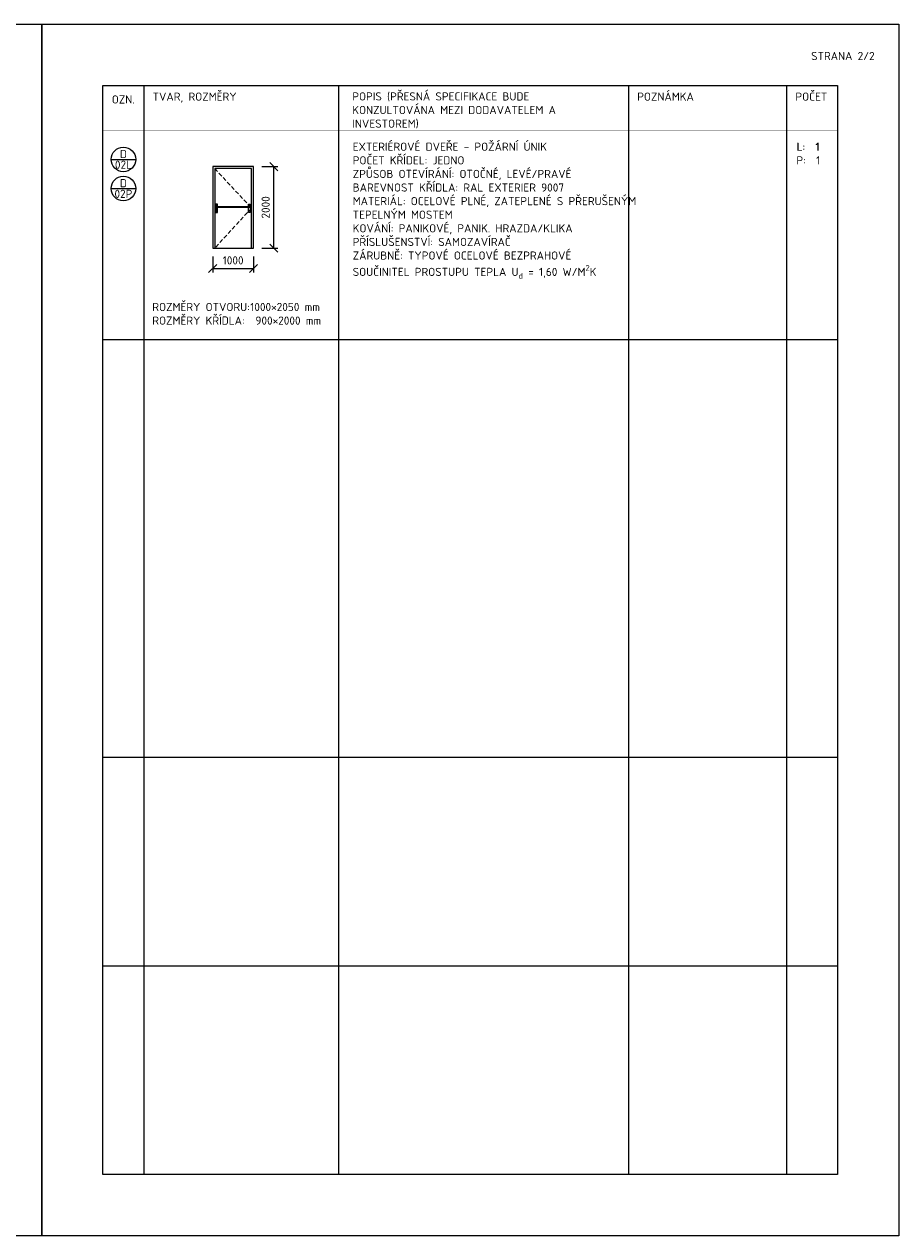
# Model space of a CAD drawing. Header units: millimetres. Extents: x 22658 to 106420, y -26060 to 5012.
# Tile 3 of 3: x 84992 to 106420, y -26060 to 3640. Entities that reach past the tile are written whole.
import ezdxf
from ezdxf.enums import TextEntityAlignment as Align

# ---------------------------------------------------------------- set-up
doc = ezdxf.new("R2010")
doc.units = ezdxf.units.MM
doc.header["$LTSCALE"] = 200
doc.linetypes.add('DASHED', pattern=[0.75, 0.5, -0.25])
doc.layers.get('Defpoints').update_dxf_attribs({"color": 253})
for name, color, linetype, lineweight in [('A99_N_kce-pod', 7, 'DASHED', 20), ('A99_N_kce-pohl', 7, 'Continuous', 20), ('A99_N_koty-100', 160, 'Continuous', 9), ('A99_N_leg-ram', 7, 'Continuous', 9), ('A99_N_leg-text', 7, 'Continuous', 9), ('A99_N_txt-popis-mist', 252, 'Continuous', 9), ('A99_N_znaceni', 160, 'Continuous', 9), ('A99_S_txt-popis-100', 240, 'Continuous', 9)]:
    doc.layers.add(name, color=color, linetype=linetype, lineweight=lineweight)
doc.styles.add('A99_kota', font='isocpeur.ttf')
doc.styles.add('A99_popis', font='isocpeur.ttf')
doc.dimstyles.new('A99_kota-100', dxfattribs={"dimscale": 100, "dimtxt": 2, "dimasz": 2, "dimexe": 1, "dimexo": 5, "dimgap": 1, "dimtad": 1, "dimdec": 0, "dimtxsty": 'A99_kota', "dimblk": 'OBLIQUE', "dimcen": 2.5, "dimclrt": 5, "dimadec": 0, "dimazin": 0, "dimtfac": 1, "dimtdec": 0, "dimtix": 1, "dimtmove": 2, "dimatfit": 3, "dimfxl": 0, "dimlwd": -1, "dimlwe": -1, "dimarcsym": 0})

# ---------------------------------------------------------------- blocks, each defined once
blk = doc.blocks.new('*U40')
at = {"color": 0, "linetype": 'ByBlock'}
blk.add_line((-3.02, 0), (3.02, 0), dxfattribs=at)
blk.add_circle((0, 0), 3.02, dxfattribs=at)
at = {"color": 0, "linetype": 'ByBlock', "style": 'A99_popis'}
for tag, p in [('KATEGORIE', (0, 1.31)), ('PRVEK', (0, -1.3))]:
    blk.add_attdef(tag, text='', height=2, dxfattribs=at).set_placement(p, align=Align.MIDDLE_CENTER)
blk = doc.blocks.new('_OBLIQUE')
at = {"color": 0, "linetype": 'ByBlock'}
blk.add_line((-0.5, -0.5), (0.5, 0.5), dxfattribs=at)
blk = doc.blocks.new('*D57')
at = {"layer": 'A99_N_koty-100', "color": 0, "transparency": 16777216}
for p, q in [((89610, -2050), (89610, -2449)), ((90610, -2050), (90610, -2449)), ((89610, -2349), (90610, -2349))]:
    blk.add_line(p, q, dxfattribs=at)
at = {"layer": 'Defpoints', "color": 0, "transparency": 16777216}
for p in [(89610, -1850), (90610, -1850), (90610, -2349)]:
    blk.add_point(p, dxfattribs=at)
at = {"layer": 'A99_N_koty-100', "color": 0, "transparency": 16777216, "xscale": 200, "yscale": 200, "zscale": 200, "rotation": 180}
blk.add_blockref('_OBLIQUE', (89610, -2349), dxfattribs=at)
at = {"layer": 'A99_N_koty-100', "color": 0, "transparency": 16777216, "xscale": 200, "yscale": 200, "zscale": 200}
blk.add_blockref('_OBLIQUE', (90610, -2349), dxfattribs=at)
at = {"layer": 'A99_N_koty-100', "color": 5, "transparency": 16777216, "insert": (90110, -2149), "char_height": 200, "attachment_point": 5, "style": 'A99_kota'}
blk.add_mtext('1000', dxfattribs=at)
blk = doc.blocks.new('*D58')
at = {"layer": 'A99_N_koty-100', "color": 0, "transparency": 16777216}
for p, q in [((90810, 150), (91207, 150)), ((91107, -1850), (91107, 150)), ((90810, -1850), (91207, -1850))]:
    blk.add_line(p, q, dxfattribs=at)
at = {"layer": 'Defpoints', "color": 0, "transparency": 16777216}
for p in [(90610, 150), (91107, 150), (90610, -1850)]:
    blk.add_point(p, dxfattribs=at)
at = {"layer": 'A99_N_koty-100', "color": 0, "transparency": 16777216, "xscale": 200, "yscale": 200, "zscale": 200}
for p, rotation in [((91107, 150), 90), ((91107, -1850), 270)]:
    blk.add_blockref('_OBLIQUE', p, dxfattribs=dict(at, rotation=rotation))
at = {"layer": 'A99_N_koty-100', "color": 5, "transparency": 16777216, "insert": (90907, -850), "char_height": 200, "attachment_point": 5, "rotation": 90, "style": 'A99_kota'}
blk.add_mtext('2000', dxfattribs=at)

msp = doc.modelspace()

# ---------------------------------------------------------------- linework, layer by layer
at = {"layer": 'A99_N_kce-pod', "color": 10}
msp.add_lwpolyline([(89660, 100), (90560, -865), (89660, -1850)], dxfattribs=at)
at = {"layer": 'A99_N_kce-pohl', "color": 10}
for points in [[(89610, -1850), (90610, -1850), (90610, 150), (89610, 150)], [(89660, -1850), (90560, -1850), (90560, 100), (89660, 100)], [(90515, -825), (90515, -850), (89705, -850), (89705, -825)]]:
    msp.add_lwpolyline(points, close=True, dxfattribs=at)
for points in [[(89730, -825), (89730, -775), (89689.9, -775), (89689.9, -975), (89730, -975), (89730, -850)], [(90490, -825), (90490, -775), (90530.1, -775), (90530.1, -975), (90490, -975), (90490, -850)]]:
    msp.add_lwpolyline(points, dxfattribs=at)
at = {"layer": 'A99_N_leg-ram'}
for p, q in [((86920, -4091.3), (104920, -4091.3)), ((86922.1, -14325.7), (104922.1, -14325.7)), ((86920, -19442.8), (104920, -19442.8))]:
    msp.add_line(p, q, dxfattribs=at)
at = {"layer": 'A99_N_leg-ram', "const_width": 2}
msp.add_lwpolyline([(86920, 2140), (104920, 2140), (104920, 1025.8), (86920, 1025.8)], close=True, dxfattribs=at)
at = {"layer": 'A99_N_leg-ram'}
for points in [[(86920, 2140), (104920, 2140), (104920, -24560), (86920, -24560)], [(87920, 2140), (87920, 2140)]]:
    msp.add_lwpolyline(points, close=True, dxfattribs=at)
for points in [[(87920, 2140), (87920, -24560)], [(92690, 2140), (92690, -24560)], [(99794.6, 2140), (99794.6, -24560)], [(103670, 2140), (103670, -24560)]]:
    msp.add_lwpolyline(points, dxfattribs=at)
at = {"layer": 'A99_N_txt-popis-mist'}
for points in [[(64420, 3640), (85420, 3640), (85420, -26060), (64420, -26060)], [(85420, 3640), (106420, 3640), (106420, -26060), (85420, -26060)]]:
    msp.add_lwpolyline(points, close=True, dxfattribs=at)

# ---------------------------------------------------------------- block references
at = {"layer": 'A99_N_znaceni', "color": 5, "xscale": 100, "yscale": 100, "zscale": 100}
for p, values in [((87422.2, 326.1), {'KATEGORIE': 'D', 'PRVEK': '02L'}), ((87422.2, -387.7), {'KATEGORIE': 'D', 'PRVEK': '02P'})]:
    msp.add_blockref('*U40', p, dxfattribs=at).add_auto_attribs(values)

# ---------------------------------------------------------------- texts
at = {"layer": 'A99_N_leg-text', "insert": (23637.2, -6765), "char_height": 200, "attachment_point": 1, "style": 'A99_popis'}
msp.add_mtext_dynamic_manual_height_columns('\\pi-400,l400,t400,600;{\\fSymbol|b0|i0|c2|p18;·^I}PŘED VÝROBOU JE NUTNÉ VEŠKERÉ ROZMĚRY OTVORŮ ZAMĚŘIT PŘÍMO NA STAVBĚ.\\P{\\fSymbol|b0|i0|c2|p18;·^I}PŘI REALIZACI JE NUTNÉ DODRŽET PLATNOU LEGISLATIVU - ZÁKONY, NAŘÍZENÍ VLÁDY, VYHLÁŠKY A DÁLE ROZHODNUTÍ A ZÁVAZNÁ STANOVISKA DOTČENÝCH ORGÁNŮ.\\P{\\fSymbol|b0|i0|c2|p18;·^I}PŘED VÝROBOU JE NUTNÉ PŘEDLOŽIT V DOSTATEČNÉM PŘEDSTIHU DÍLENSKOU DOKUMENTACI K ODSOUHLASENÍ INVESTOROVI A AUTORSKÉMU DOZORU. KONSTRUKČNÍ SCHÉMATA ANI OSTATNÍ VÝKRESY DÍLENSKOU (VÝROBNÍ) DOKUMENTACI NENAHRAZUJÍ.\\P{\\fSymbol|b0|i0|c2|p18;·^I}PŘI REALIZACI JE NUTNÉ DODRŽET ZÁVAZNÉ POŽADAVKY PLATNÝCH ČSN. KONSTRUKCE, NA KTERÉ SE NEVZTAHUJÍ ZÁVAZNÁ USTANOVENÍ ČSN, BUDOU PROVEDENY DLE NEZÁVAZNÝCH POŽADAVKŮ PLATNÝCH ČSN NEBO DODAVATEL JINÝM ZPŮSOBEM PROKAZATELNĚ DOLOŽÍ JEJICH FUNKČNOST.\\P{\\fSymbol|b0|i0|c2|p18;·^I}DODAVATEL GARANTUJE VEŠKERÉ VLASTNOSTI PRVKŮ.\\P{\\fSymbol|b0|i0|c2|p18;·^I}KOTVENÍ PRVKŮ, KOTEVNÍ MATERIÁLY A TECHNOLOGIE PROVÁDĚNÍ BUDOU GARANTOVÁNY DODAVATELEM. ATYPICKÉ POSTUPY BUDOU KONZULTOVÁNY S AUTORSKÝM DOZOREM.\\P{\\fSymbol|b0|i0|c2|p18;·^I}V RÁMCI DÍLENSKÉ DOKUMENTACE BUDE ŘEŠEN ZPŮSOB DILATACÍ.\\P{\\fSymbol|b0|i0|c2|p18;·^I}DVEŘE KRESLENY Z EXTERIÉROVÉHO POHLEDU, POKUD NENÍ UVEDENO JINAK\\P\\pi0,l0,tz;\\P\\P\\pi-400,l400,t400,600;{\\fSymbol|b0|i0|c2|p18;·^I}NEDÍLNOU SOUČÁSTÍ VÝPISU JSOU INFORMACE A PARAMETRY, KTERÉ JSOU UVEDENY V D.1.1-01_TECHNICKÁ ZPRÁVA. TECHNICKÁ ZPRÁVA I OSTATNÍ ČÁSTI DOKUMENTACE TVOŘÍ JEDEN KOMPLEXNĚ UCELENÝ CELEK.', width=18731.574, gutter_width=0, heights=[7256.8], dxfattribs=at)
at = {"layer": 'A99_S_txt-popis-100', "char_height": 200, "attachment_point": 1, "style": 'A99_kota'}
for s, width, gutter_width, insert in [('{\\fISOCPEUR|b1|i0|c238|p34;STRANA 2/2}', 1497.827, 1, (104272.2, 2961)), ('{\\fISOCPEUR|b1|i0|c238|p34;OZN.}', 576.184, 1, (87137.2, 1895.9)), ('{\\fISOCPEUR|b1|i0|c238|p34;TVAR, ROZMĚRY}', 4915.047, 1, (88137.2, 1965.3)), ('{\\fISOCPEUR|b1|i0|c238|p34;POPIS (PŘESNÁ SPECIFIKACE BUDE KONZULTOVÁNA MEZI DODAVATELEM A INVESTOREM)}', 6306.175, 1, (93030, 1970)), ('{\\fISOCPEUR|b1|i0|c238|p34;POZNÁMKA}', 2807.247, 1, (100011.8, 1965.3)), ('{\\fISOCPEUR|b1|i0|c238|p34;POČET}', 758.304, 1, (103887.2, 1965.3)), ('\\A1;{\\fISOCPEUR|b1|i0|c238|p34;EXTERIÉROVÉ DVEŘE - POŽÁRNÍ ÚNIK\\PPOČET KŘÍDEL:} JEDNO\\P{\\fISOCPEUR|b1|i0|c238|p34;ZPŮSOB OTEVÍRÁNÍ:} OTOČNÉ, LEVÉ/PRAVÉ\\P{\\fISOCPEUR|b1|i0|c238|p34;BAREVNOST KŘÍDLA: RAL} EXTERIER 9007\\P{\\fISOCPEUR|b1|i0|c238|p34;MATERIÁL:} OCELOVÉ PLNÉ, ZATEPLENÉ S PŘERUŠENÝM TEPELNÝM MOSTEM\\P{\\fISOCPEUR|b1|i0|c238|p34;KOVÁNÍ:} PANIKOVÉ, PANIK. HRAZDA/KLIKA\\P{\\fISOCPEUR|b1|i0|c238|p34;PŘÍSLUŠENSTVÍ:} SAMOZAVÍRAČ\\P{\\fISOCPEUR|b1|i0|c238|p34;ZÁRUBNĚ:} TYPOVÉ OCELOVÉ BEZPRAHOVÉ\\P{\\fISOCPEUR|b1|i0|c238|p34;SOUČINITEL PROSTUPU TEPLA U\\H0.7x;\\S^ d;\\H1.42857x; = 1,60 W/M\\H0.7x;\\S2^ ;\\H1.42857x;K}', 6723.13, 1250, (93040, 737.3)), ('{\\fISOCPEUR|b1|i0|c238|p34;L:  1\\PP:  1}', 662.601, 1250, (103911.8, 737.3)), ('{\\fISOCPEUR|b1|i0|c238|p34;L:  1}', 662.601, 1250, (103922.2, 737.3)), ('ROZMĚRY OTVORU:^I1000×2050 mm\\PROZMĚRY KŘÍDLA:^I 900×2000 mm', 4922.093, 1250, (88129.1, -3191.3))]:
    msp.add_mtext_dynamic_manual_height_columns(s, width=width, gutter_width=gutter_width, heights=[0], dxfattribs=dict(at, insert=insert))

# ---------------------------------------------------------------- dimensions: what is measured, and where the dimension line sits
at = {"layer": 'A99_N_koty-100'}
dim = msp.add_linear_dim(base=(91107, 150), p1=(90610, -1850), p2=(90610, 150), angle=90, dimstyle='A99_kota-100', override={"dimexo": 2, "dimfxl": 50}, dxfattribs=at)
dim.commit()
dim.dimension.update_dxf_attribs({"geometry": '*D58', "text_midpoint": (90907, -850)})
dim = msp.add_linear_dim(base=(90610, -2349.1), p1=(89610, -1850), p2=(90610, -1850), dimstyle='A99_kota-100', override={"dimexo": 2, "dimfxl": 50}, dxfattribs=at)
dim.commit()
dim.dimension.update_dxf_attribs({"geometry": '*D57', "text_midpoint": (90110, -2149.1)})

doc.saveas('drawing.dxf')
